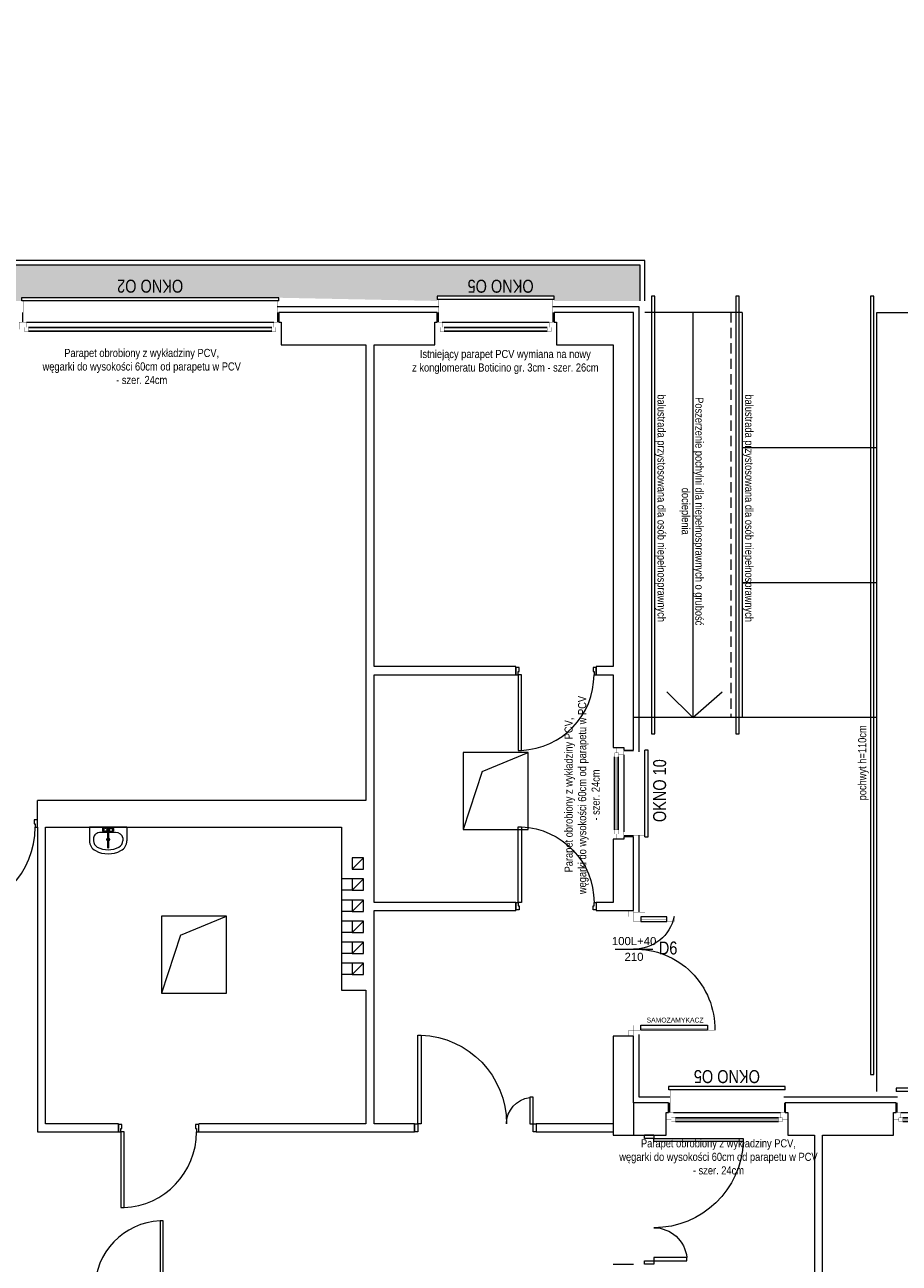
# Model space of a CAD drawing. Header units: millimetres. Extents: x 18880 to 99371, y -5529 to 27899.
# Tile 104 of 158: x 28945 to 30023, y 17045 to 18573. Entities that reach past the tile are written whole.
import ezdxf

# ---------------------------------------------------------------- set-up
doc = ezdxf.new("R2010")
doc.units = ezdxf.units.MM
doc.set_wipeout_variables(frame=1)
doc.linetypes.add('DASHED', pattern=[19.05, 12.7, -6.35])
doc.linetypes.add('Krawędzie ukryte 2', pattern=[400, 300, -100])
for name, color, linetype, lineweight in [('AA_HATCH', 252, 'Continuous', 0), ('AA_IZOLACJA', 251, 'Continuous', 0), ('AA_OPIS', 2, 'Continuous', 0), ('AA_WIDOK', 254, 'Continuous', 0), ('AP wymiary', 40, 'Continuous', 0), ('Drzwi ArchiCAD_Nr_Pióra__1', 7, 'Continuous', 13), ('Drzwi ArchiCAD_Nr_Pióra__23', 4, 'Continuous', 20), ('Drzwi ArchiCAD_Nr_Pióra__3', 4, 'Continuous', 18), ('inwentaryzacja_wyposazenie_sanitarne_Nr_pióra__1', 7, 'Continuous', 13), ('K_SCIANY', 90, 'Continuous', 20), ('Konstrukcja - Słupy_Nr_Pióra__1', 7, 'Continuous', 13)]:
    doc.layers.add(name, color=color, linetype=linetype, lineweight=lineweight)
for name, color, linetype in [('Drzwi ArchiCAD', 7, 'Continuous'), ('inwentaryzacja_wyposazenie_sanitarne', 7, 'Continuous'), ('Konstrukcja - Słupy', 7, 'Continuous'), ('Okna ArchiCADa', 7, 'Continuous')]:
    doc.layers.add(name, color=color, linetype=linetype)
doc.layers.add('inwentaryzacja_sciany_Nr_Pióra__4', color=7, linetype='Continuous', lineweight=20, true_color=0x029e21)
doc.styles.add('ARIAL', font='arial.ttf')
doc.styles.add('Arial Narrow', font='txt')
doc.linetypes.add('STYROPIAN', pattern='A,0.000141,[1,styropian.shx,S=1,R=0,X=0,Y=0],-14.102004', length=14.102145)

# ---------------------------------------------------------------- blocks, each defined once
blk = doc.blocks.new('O1 rozwierane 12_97')
at = {"layer": 'AA_WIDOK', "color": 4}
blk.add_lwpolyline([(-720, 280), (-720, 320), (720, 320), (720, 280)], dxfattribs=at)
at = {"layer": 'AA_WIDOK', "linetype": 'DASHED', "ltscale": 0.5}
blk.add_lwpolyline([(-720, 280), (720, 280)], dxfattribs=at)
at = {"layer": 'AA_WIDOK', "color": 4, "const_width": 3}
for points in [[(-750, 0), (-750, -90)], [(750, -90), (750, 0)]]:
    blk.add_lwpolyline(points, dxfattribs=at)
at = {"color": 4}
blk.add_wipeout([(635, -115), (635, -65), (660, -65), (660, 0), (-660, 0), (-660, -65), (-635, -65), (-635, -115)], dxfattribs=at).dxf.layer = 'AA_WIDOK'
at = {"layer": 'AA_IZOLACJA', "linetype": 'STYROPIAN', "ltscale": 0.2}
for points in [[(-710, 120), (-710, 0)], [(710, 120), (710, 0)]]:
    blk.add_lwpolyline(points, dxfattribs=at)
at = {"layer": 'AA_WIDOK', "const_width": 3}
for points in [[(-700, 280), (-700, 0)], [(700, 280), (700, 0)]]:
    blk.add_lwpolyline(points, dxfattribs=at)
at = {"layer": 'AA_WIDOK', "color": 4, "const_width": 3}
for points in [[(-660, 0), (-750, 0)], [(-660, -65), (-660, 0)], [(750, 0), (660, 0)], [(660, 0), (660, -65)], [(-750, -90), (-685, -90)], [(-685, -90), (-685, -65)], [(-685, -65), (-660, -65)], [(-635, -65), (-685, -65)], [(-685, -65), (-685, -115)], [(-685, -115), (-635, -115)], [(-635, -115), (-635, -65)], [(-635, -80), (635, -80)], [(-635, -90), (635, -90)], [(-635, -100), (635, -100)], [(685, -65), (635, -65)], [(635, -65), (635, -115)], [(635, -115), (685, -115)], [(660, -65), (685, -65)], [(685, -65), (685, -90)], [(685, -115), (685, -65)], [(685, -90), (750, -90)]]:
    blk.add_lwpolyline(points, dxfattribs=at)
at = {"layer": 'AA_WIDOK', "color": 4}
for points in [[(660, 0), (-660, 0)], [(-635, -65), (635, -65)], [(-635, -115), (635, -115)], [(-635, -115), (635, -115)]]:
    blk.add_lwpolyline(points, dxfattribs=at)
blk = doc.blocks.new('D2 Asymetryczne 12_12')
at = {"layer": 'Drzwi ArchiCAD_Nr_Pióra__1', "linetype": 'Continuous'}
for p, q in [((-795, 0), (-795, -115)), ((795, 0), (795, -115))]:
    blk.add_line(p, q, dxfattribs=at)
at = {"layer": 'Drzwi ArchiCAD_Nr_Pióra__23', "linetype": 'Continuous'}
for p, q in [((-755, 0), (-795, 0)), ((-795, 0), (-795, -115)), ((-755, -115), (-755, 0)), ((795, 0), (755, 0)), ((755, 0), (755, -115)), ((795, -115), (795, 0)), ((-795, -115), (-755, -115)), ((755, -115), (795, -115))]:
    blk.add_line(p, q, dxfattribs=at)
at = {"layer": 'Drzwi ArchiCAD_Nr_Pióra__3', "linetype": 'Continuous'}
for p, q in [((755, 1102.3), (715, 1102.3)), ((715, 1102.3), (715, 0)), ((755, 0), (755, 1102.3)), ((-755, 0), (-755, 407.7)), ((-755, 407.7), (-715, 407.7)), ((-715, 407.7), (-715, 0)), ((-715, 0), (-755, 0)), ((715, 0), (755, 0))]:
    blk.add_line(p, q, dxfattribs=at)
for centre, radius, start, end in [((755, 0), 1102.3, 92.07822, 180), ((-755, 0), 407.7, 0, 84.39657)]:
    blk.add_arc(centre, radius, start, end, dxfattribs=at)
blk = doc.blocks.new('O1 rozwierane 12_102')
at = {"layer": 'AA_WIDOK', "color": 4}
blk.add_lwpolyline([(-535, 260), (-535, 300), (535, 300), (535, 260)], dxfattribs=at)
at = {"layer": 'AA_WIDOK', "linetype": 'DASHED', "ltscale": 0.5}
blk.add_lwpolyline([(-535, 260), (535, 260)], dxfattribs=at)
at = {"layer": 'AA_WIDOK', "color": 4, "const_width": 3}
for points in [[(-565, 0), (-565, -90)], [(565, -90), (565, 0)]]:
    blk.add_lwpolyline(points, dxfattribs=at)
at = {"color": 4}
blk.add_wipeout([(450, -115), (450, -65), (475, -65), (475, 0), (-475, 0), (-475, -65), (-450, -65), (-450, -115)], dxfattribs=at).dxf.layer = 'AA_WIDOK'
at = {"layer": 'AA_IZOLACJA', "linetype": 'STYROPIAN', "ltscale": 0.2}
for points in [[(-525, 120), (-525, 0)], [(525, 120), (525, 0)]]:
    blk.add_lwpolyline(points, dxfattribs=at)
at = {"layer": 'AA_WIDOK', "const_width": 3}
for points in [[(-515, 260), (-515, 0)], [(515, 260), (515, 0)]]:
    blk.add_lwpolyline(points, dxfattribs=at)
at = {"layer": 'AA_WIDOK', "color": 4, "const_width": 3}
for points in [[(-475, 0), (-565, 0)], [(-475, -65), (-475, 0)], [(565, 0), (475, 0)], [(475, 0), (475, -65)], [(-565, -90), (-500, -90)], [(-500, -90), (-500, -65)], [(-500, -65), (-475, -65)], [(-450, -65), (-500, -65)], [(-500, -65), (-500, -115)], [(-500, -115), (-450, -115)], [(-450, -115), (-450, -65)], [(-450, -80), (450, -80)], [(-450, -90), (450, -90)], [(-450, -100), (450, -100)], [(500, -65), (450, -65)], [(450, -65), (450, -115)], [(450, -115), (500, -115)], [(475, -65), (500, -65)], [(500, -65), (500, -90)], [(500, -115), (500, -65)], [(500, -90), (565, -90)]]:
    blk.add_lwpolyline(points, dxfattribs=at)
at = {"layer": 'AA_WIDOK', "color": 4}
for points in [[(475, 0), (-475, 0)], [(-450, -65), (450, -65)], [(-450, -115), (450, -115)], [(-450, -115), (450, -115)]]:
    blk.add_lwpolyline(points, dxfattribs=at)
blk = doc.blocks.new('Puste drzwi')
at = {"layer": 'Drzwi ArchiCAD_Nr_Pióra__1', "linetype": 'Continuous'}
for p, q in [((-795, 0), (-795, -250)), ((795, 0), (795, -250))]:
    blk.add_line(p, q, dxfattribs=at)
blk = doc.blocks.new('D1 Drzwi proste 12_65')
at = {"layer": 'Drzwi ArchiCAD_Nr_Pióra__1', "linetype": 'Continuous'}
for p, q in [((-450, 0), (-450, -90)), ((450, 0), (450, -90))]:
    blk.add_line(p, q, dxfattribs=at)
at = {"layer": 'Drzwi ArchiCAD_Nr_Pióra__23', "linetype": 'Continuous'}
for p, q in [((-422, 0), (-450, 0)), ((-450, 0), (-450, -90)), ((-422, -40), (-422, 0)), ((450, 0), (422, 0)), ((422, 0), (422, -40)), ((450, -90), (450, 0)), ((-450, -90), (-410, -90)), ((-410, -40), (-422, -40)), ((-410, -90), (-410, -40)), ((422, -40), (410, -40)), ((410, -40), (410, -90)), ((410, -90), (450, -90))]:
    blk.add_line(p, q, dxfattribs=at)
at = {"layer": 'Drzwi ArchiCAD_Nr_Pióra__3', "linetype": 'Continuous'}
for p, q in [((422, 844), (382, 844)), ((382, 844), (382, 0)), ((422, 0), (422, 844)), ((382, 0), (422, 0))]:
    blk.add_line(p, q, dxfattribs=at)
blk.add_arc((422, 0), 844, 92.7165, 180, dxfattribs=at)
blk = doc.blocks.new('D1 Drzwi proste 12_68')
at = {"layer": 'Drzwi ArchiCAD_Nr_Pióra__1', "linetype": 'Continuous'}
for p, q in [((-495, 0), (-495, -90)), ((495, 0), (495, -90))]:
    blk.add_line(p, q, dxfattribs=at)
at = {"layer": 'Drzwi ArchiCAD_Nr_Pióra__23', "linetype": 'Continuous'}
for p, q in [((-467, 0), (-495, 0)), ((-495, 0), (-495, -90)), ((-467, -40), (-467, 0)), ((495, 0), (467, 0)), ((467, 0), (467, -40)), ((495, -90), (495, 0)), ((-495, -90), (-455, -90)), ((-455, -40), (-467, -40)), ((-455, -90), (-455, -40)), ((467, -40), (455, -40)), ((455, -40), (455, -90)), ((455, -90), (495, -90))]:
    blk.add_line(p, q, dxfattribs=at)
at = {"layer": 'Drzwi ArchiCAD_Nr_Pióra__3', "linetype": 'Continuous'}
for p, q in [((467, 934), (427, 934)), ((427, 934), (427, 0)), ((467, 0), (467, 934)), ((427, 0), (467, 0))]:
    blk.add_line(p, q, dxfattribs=at)
blk.add_arc((467, 0), 934, 92.4545, 180, dxfattribs=at)
blk = doc.blocks.new('D2 Asymetryczne 12_14')
at = {"layer": 'Drzwi ArchiCAD_Nr_Pióra__1', "linetype": 'Continuous'}
for p, q in [((-750, 0), (-750, -100)), ((750, 0), (750, -100))]:
    blk.add_line(p, q, dxfattribs=at)
at = {"layer": 'Drzwi ArchiCAD_Nr_Pióra__23', "linetype": 'Continuous'}
for p, q in [((-710, 0), (-750, 0)), ((-750, 0), (-750, -100)), ((-710, -100), (-710, 0)), ((750, 0), (710, 0)), ((710, 0), (710, -100)), ((750, -100), (750, 0)), ((-750, -100), (-710, -100)), ((710, -100), (750, -100))]:
    blk.add_line(p, q, dxfattribs=at)
at = {"layer": 'Drzwi ArchiCAD_Nr_Pióra__3', "linetype": 'Continuous'}
for p, q in [((710, 1093.4), (670, 1093.4)), ((670, 1093.4), (670, 0)), ((710, 0), (710, 1093.4)), ((-710, 0), (-710, 326.6)), ((-710, 326.6), (-670, 326.6)), ((-670, 326.6), (-670, 0)), ((-670, 0), (-710, 0)), ((670, 0), (710, 0))]:
    blk.add_line(p, q, dxfattribs=at)
for centre, radius, start, end in [((710, 0), 1093.4, 92.09512, 180), ((-710, 0), 326.6, 0, 83.01753)]:
    blk.add_arc(centre, radius, start, end, dxfattribs=at)
blk = doc.blocks.new('D1 Drzwi proste 12_69')
at = {"layer": 'Drzwi ArchiCAD_Nr_Pióra__1', "linetype": 'Continuous'}
for p, q in [((-550, 0), (-550, -90)), ((550, 0), (550, -90))]:
    blk.add_line(p, q, dxfattribs=at)
at = {"layer": 'Drzwi ArchiCAD_Nr_Pióra__23', "linetype": 'Continuous'}
for p, q in [((-522, 0), (-550, 0)), ((-550, 0), (-550, -90)), ((-522, -40), (-522, 0)), ((550, 0), (522, 0)), ((522, 0), (522, -40)), ((550, -90), (550, 0)), ((-550, -90), (-510, -90)), ((-510, -40), (-522, -40)), ((-510, -90), (-510, -40)), ((522, -40), (510, -40)), ((510, -40), (510, -90)), ((510, -90), (550, -90))]:
    blk.add_line(p, q, dxfattribs=at)
at = {"layer": 'Drzwi ArchiCAD_Nr_Pióra__3', "linetype": 'Continuous'}
for p, q in [((522, 1044), (482, 1044)), ((482, 1044), (482, 0)), ((522, 0), (522, 1044)), ((482, 0), (522, 0))]:
    blk.add_line(p, q, dxfattribs=at)
blk.add_arc((522, 0), 1044, 92.1958, 180, dxfattribs=at)
blk = doc.blocks.new('D1 Drzwi proste 12_70')
at = {"layer": 'Drzwi ArchiCAD_Nr_Pióra__1', "linetype": 'Continuous'}
for p, q in [((-495, 0), (-495, -90)), ((495, 0), (495, -90))]:
    blk.add_line(p, q, dxfattribs=at)
at = {"layer": 'Drzwi ArchiCAD_Nr_Pióra__23', "linetype": 'Continuous'}
for p, q in [((-467, 0), (-495, 0)), ((-495, 0), (-495, -90)), ((-467, -40), (-467, 0)), ((495, 0), (467, 0)), ((467, 0), (467, -40)), ((495, -90), (495, 0)), ((-495, -90), (-455, -90)), ((-455, -40), (-467, -40)), ((-455, -90), (-455, -40)), ((467, -40), (455, -40)), ((455, -40), (455, -90)), ((455, -90), (495, -90))]:
    blk.add_line(p, q, dxfattribs=at)
at = {"layer": 'Drzwi ArchiCAD_Nr_Pióra__3', "linetype": 'Continuous'}
for p, q in [((467, 934), (427, 934)), ((427, 934), (427, 0)), ((467, 0), (467, 934)), ((427, 0), (467, 0))]:
    blk.add_line(p, q, dxfattribs=at)
blk.add_arc((467, 0), 934, 92.4545, 180, dxfattribs=at)
blk = doc.blocks.new('Słup_107_2', base_point=(261765, -92386))
at = {"layer": 'Konstrukcja - Słupy_Nr_Pióra__1', "linetype": 'Continuous'}
blk.add_line((261695, -92456), (261835, -92316), dxfattribs=at)
at = {"layer": 'Konstrukcja - Słupy_Nr_Pióra__1', "linetype": 'Continuous', "flags": 128}
blk.add_lwpolyline([(261695, -92456), (261835, -92456), (261835, -92316), (261695, -92316)], close=True, dxfattribs=at)
blk = doc.blocks.new('Słup_108_2', base_point=(261765, -92646))
at = {"layer": 'Konstrukcja - Słupy_Nr_Pióra__1', "linetype": 'Continuous'}
blk.add_line((261695, -92716), (261835, -92576), dxfattribs=at)
at = {"layer": 'Konstrukcja - Słupy_Nr_Pióra__1', "linetype": 'Continuous', "flags": 128}
blk.add_lwpolyline([(261695, -92716), (261835, -92716), (261835, -92576), (261695, -92576)], close=True, dxfattribs=at)
blk = doc.blocks.new('Słup_109_2', base_point=(261765, -92906))
at = {"layer": 'Konstrukcja - Słupy_Nr_Pióra__1', "linetype": 'Continuous'}
blk.add_line((261695, -92976), (261835, -92836), dxfattribs=at)
at = {"layer": 'Konstrukcja - Słupy_Nr_Pióra__1', "linetype": 'Continuous', "flags": 128}
blk.add_lwpolyline([(261695, -92976), (261835, -92976), (261835, -92836), (261695, -92836)], close=True, dxfattribs=at)
blk = doc.blocks.new('Słup_110_2', base_point=(261765, -93166))
at = {"layer": 'Konstrukcja - Słupy_Nr_Pióra__1', "linetype": 'Continuous'}
blk.add_line((261695, -93236), (261835, -93096), dxfattribs=at)
at = {"layer": 'Konstrukcja - Słupy_Nr_Pióra__1', "linetype": 'Continuous', "flags": 128}
blk.add_lwpolyline([(261695, -93236), (261835, -93236), (261835, -93096), (261695, -93096)], close=True, dxfattribs=at)
blk = doc.blocks.new('Słup_111_2', base_point=(261765, -93426))
at = {"layer": 'Konstrukcja - Słupy_Nr_Pióra__1', "linetype": 'Continuous'}
blk.add_line((261695, -93496), (261835, -93356), dxfattribs=at)
at = {"layer": 'Konstrukcja - Słupy_Nr_Pióra__1', "linetype": 'Continuous', "flags": 128}
blk.add_lwpolyline([(261695, -93496), (261835, -93496), (261835, -93356), (261695, -93356)], close=True, dxfattribs=at)
blk = doc.blocks.new('Słup_286_2', base_point=(261765, -92126))
at = {"layer": 'Konstrukcja - Słupy_Nr_Pióra__1', "linetype": 'Continuous'}
blk.add_line((261695, -92196), (261835, -92056), dxfattribs=at)
at = {"layer": 'Konstrukcja - Słupy_Nr_Pióra__1', "linetype": 'Continuous', "flags": 128}
blk.add_lwpolyline([(261695, -92196), (261835, -92196), (261835, -92056), (261695, -92056)], close=True, dxfattribs=at)
blk = doc.blocks.new('Umywalka 01 12_9')
at = {"layer": 'inwentaryzacja_wyposazenie_sanitarne_Nr_pióra__1', "linetype": 'Continuous'}
for p, q in [((-230, 0), (-230, -168)), ((230, 0), (-230, 0)), ((230, 0), (230, -168)), ((-180, -134), (-180, -168)), ((-91, -68), (-91, -68)), ((91, -68), (-91, -68)), ((-69, -23), (-70, -29)), ((-70, -29), (-70, -36)), ((-70, -36), (-69, -43)), ((-68, -17), (-69, -23)), ((-69, -43), (-68, -48)), ((-66, -14), (-68, -17)), ((-68, -48), (-66, -51)), ((-60, -10), (-66, -14)), ((-60, -55), (-66, -51)), ((-58, -9), (-60, -10)), ((-60, -55), (-58, -57)), ((-55, -10), (-58, -9)), ((-20, -21), (-58, -9)), ((-20, -45), (-58, -57)), ((-58, -57), (-55, -55)), ((-52, -14), (-55, -10)), ((-55, -55), (-52, -51)), ((-50, -21), (-52, -14)), ((-52, -51), (-50, -45)), ((-50, -29), (-50, -21)), ((-50, -37), (-50, -29)), ((-50, -45), (-50, -37)), ((-8, -31), (-8, -252)), ((8, -252), (8, -31)), ((20, -21), (58, -9)), ((20, -45), (58, -57)), ((52, -14), (50, -21)), ((50, -21), (50, -29)), ((50, -29), (50, -37)), ((50, -37), (50, -45)), ((50, -45), (52, -51)), ((55, -10), (52, -14)), ((52, -51), (55, -55)), ((58, -9), (55, -10)), ((55, -55), (58, -57)), ((60, -10), (58, -9)), ((58, -57), (60, -55)), ((60, -10), (66, -14)), ((60, -55), (66, -51)), ((68, -17), (66, -14)), ((66, -51), (68, -48)), ((69, -23), (68, -17)), ((68, -48), (69, -43)), ((70, -29), (69, -23)), ((69, -43), (70, -36)), ((70, -36), (70, -29)), ((180, -134), (180, -168))]:
    blk.add_line(p, q, dxfattribs=at)
blk.add_circle((0, -152), 17.5, dxfattribs=at)
for centre, radius, start, end in [((0, -33), 30, 27.9765, 152.0235), ((0, -33), 30, 207.9765, 254.7747), ((0, -33), 16.8, 298.0549, 241.9451), ((0, -33), 8, 10, 170), ((0, -33), 30, 285.2253, 332.0235), ((-91, -168), 139, 180, 241.5254), ((-91, -168), 88.9, 180, 241.5254), ((0, 0), 330, 241.5254, 298.4746), ((0, 0), 280, 241.5254, 298.4746), ((0, -252), 7.88, 180, 0), ((91, -168), 88.9, 298.4746, 0), ((91, -168), 139, 298.4746, 0)]:
    blk.add_arc(centre, radius, start, end, dxfattribs=at)
for centre, major_axis, start_param, end_param in [((-91, -134), (88.9, 0), 1.570796, 3.141593), ((91, -134), (-88.9, 0), 3.141593, 4.712389)]:
    blk.add_ellipse(centre, major_axis=major_axis, ratio=0.750558, start_param=start_param, end_param=end_param, dxfattribs=at)
blk = doc.blocks.new('O1 rozwierane 12_80')
at = {"layer": 'AA_WIDOK', "color": 4}
blk.add_lwpolyline([(1585, 260), (1585, 300), (-1585, 300), (-1585, 260)], dxfattribs=at)
at = {"layer": 'AA_WIDOK', "linetype": 'DASHED', "ltscale": 0.5}
blk.add_lwpolyline([(1585, 260), (-1585, 260)], dxfattribs=at)
at = {"layer": 'AA_WIDOK', "color": 4, "const_width": 3}
for points in [[(-1615, -90), (-1615, 0)], [(1615, 0), (1615, -90)]]:
    blk.add_lwpolyline(points, dxfattribs=at)
at = {"color": 4}
blk.add_wipeout([(-1500, -115), (-1500, -65), (-1525, -65), (-1525, 0), (1525, 0), (1525, -65), (1500, -65), (1500, -115)], dxfattribs=at).dxf.layer = 'AA_WIDOK'
at = {"layer": 'AA_IZOLACJA', "linetype": 'STYROPIAN', "ltscale": 0.2}
for points in [[(-1575, 120), (-1575, 0)], [(1575, 120), (1575, 0)]]:
    blk.add_lwpolyline(points, dxfattribs=at)
at = {"layer": 'AA_WIDOK', "const_width": 3}
for points in [[(-1565, 260), (-1565, 0)], [(1565, 260), (1565, 0)]]:
    blk.add_lwpolyline(points, dxfattribs=at)
at = {"layer": 'AA_WIDOK', "color": 4, "const_width": 3}
for points in [[(-1615, 0), (-1525, 0)], [(-1525, 0), (-1525, -65)], [(1525, -65), (1525, 0)], [(1525, 0), (1615, 0)], [(-1550, -90), (-1615, -90)], [(-1525, -65), (-1550, -65)], [(-1550, -65), (-1550, -90)], [(-1550, -65), (-1500, -65)], [(-1550, -115), (-1550, -65)], [(-1500, -115), (-1550, -115)], [(-1500, -65), (-1500, -115)], [(1500, -80), (-1500, -80)], [(1500, -90), (-1500, -90)], [(1500, -100), (-1500, -100)], [(1500, -115), (1500, -65)], [(1500, -65), (1550, -65)], [(1550, -115), (1500, -115)], [(1550, -65), (1525, -65)], [(1550, -90), (1550, -65)], [(1550, -65), (1550, -115)], [(1615, -90), (1550, -90)]]:
    blk.add_lwpolyline(points, dxfattribs=at)
at = {"layer": 'AA_WIDOK', "color": 4}
for points in [[(-1525, 0), (1525, 0)], [(1500, -65), (-1500, -65)], [(1500, -115), (-1500, -115)], [(1500, -115), (-1500, -115)]]:
    blk.add_lwpolyline(points, dxfattribs=at)
blk = doc.blocks.new('wgw')
at = {"layer": 'AA_WIDOK', "color": 4, "const_width": 0.3}
for points in [[(-6, 155), (-6, 147.5), (0, 147.5), (0, 155)], [(0, 147.5), (9, 147.5), (9, 141.5), (0, 141.5)], [(9, 144), (91, 144), (91, 145), (9, 145)], [(91, 147.5), (100, 147.5), (100, 141.5), (91, 141.5)], [(-6, 0), (-6, 7.5), (0, 7.5), (0, 0)], [(0, 7.5), (9, 7.5), (9, 13.5), (0, 13.5)], [(9, 11), (41, 11), (41, 10), (9, 10)], [(41, 7.5), (50, 7.5), (50, 13.5), (41, 13.5)]]:
    blk.add_lwpolyline(points, close=True, dxfattribs=at)
at = {"layer": 'AA_WIDOK', "const_width": 0.3}
for points in [[(14, 153), (0, 153)], [(14, 2), (0, 2)]]:
    blk.add_lwpolyline(points, dxfattribs=at)
at = {"layer": 'AA_WIDOK', "color": 4}
for points in [[(9, 141.5), (91, 141.5), (91, 147.5), (9, 147.5)], [(9, 13.5), (41, 13.5), (41, 7.5), (9, 7.5)]]:
    blk.add_lwpolyline(points, close=True, dxfattribs=at)
for centre, radius, start, end in [((1.9, 145.6), 98.1, 268.9003, 1.0997), ((1, -2.5), 50, 11.5023, 91.1781)]:
    blk.add_arc(centre, radius, start, end, dxfattribs=at)

msp = doc.modelspace()

# ---------------------------------------------------------------- hatches: boundary and pattern name
at = {"layer": 'AA_HATCH'}
h = msp.add_hatch(dxfattribs=at)
h.set_pattern_fill('AR-CONC', color=256, scale=0.1)
h.paths.add_polyline_path([(28129.01574, 19250.37583), (26622.01574, 19250.37583), (26622.01574, 20147.37583), (26578.01574, 20147.37583), (26578.01574, 19212.37583), (26664.01574, 19212.37583), (26664.01574, 19206.37583), (26787.01574, 19206.37583), (26787.01574, 19210.37583), (27104.01574, 19210.37583), (27236.01574, 19206.43553), (27236.01574, 19210.37583), (27553.01574, 19210.37583), (27682.01574, 19206.43689), (27682.01574, 19210.37583), (27999.01574, 19210.37583), (28085.01574, 19206.37583), (28085.01574, 18394.37583), (28089.01574, 18394.37583), (28089.01574, 18241.37583), (28085.01574, 18232.37583), (28121.01574, 18232.37583), (28121.01574, 18238.37583), (28265.01574, 18238.37583), (28265.01574, 18232.37583), (28395.51574, 18232.37583), (28395.51574, 18236.37583), (28712.51574, 18236.37583), (28941.51574, 18232.41046), (28941.51574, 18236.37583), (29258.51574, 18236.37583), (29454.01574, 18232.41633), (29454.01574, 18238.37583), (29598.01574, 18238.37583), (29598.01574, 18232.37583), (29704.01574, 18232.37583), (29704.01574, 18276.37583), (28129.01574, 18276.37583)])

# ---------------------------------------------------------------- linework, layer by layer
at = {"layer": 'AA_IZOLACJA', "linetype": 'STYROPIAN', "ltscale": 1.4}
msp.add_lwpolyline([(29456.01574, 18225.37583), (29256.51574, 18225.37583)], dxfattribs=at)
at = {"layer": 'AA_OPIS', "linetype": 'Continuous'}
msp.add_line((29673.37637, 17432.86744), (29719.77623, 17432.86744), dxfattribs=at)
at = {"layer": 'AA_WIDOK'}
for p, q in [((29830.01574, 18218.37583), (29710.01574, 18218.37583)), ((29769.01574, 18218.37583), (29769.01574, 17718.37583)), ((29830.01574, 18218.37583), (29830.01574, 17718.37583)), ((29996.01574, 17257.37583), (29996.01574, 18218.37583)), ((29996.01574, 18218.37583), (30046.01574, 18218.37583)), ((29830.01574, 18051.70916), (29996.01574, 18051.70916)), ((29830.01574, 17885.04249), (29996.01574, 17885.04249)), ((29769.01574, 17718.37583), (29737.01385, 17750.37771)), ((29769.01574, 17718.37583), (29805.01763, 17750.37771)), ((29996.01574, 17718.37583), (29696.01574, 17718.37583))]:
    msp.add_line(p, q, dxfattribs=at)
at = {"layer": 'AA_WIDOK', "const_width": 0.3}
msp.add_lwpolyline([(29456.01574, 18232.37583), (29256.51574, 18232.37583)], dxfattribs=at)
at = {"layer": 'AA_WIDOK', "color": 8, "linetype": 'DASHED'}
msp.add_lwpolyline([(29816.01574, 18218.37583), (29816.01574, 17718.37583)], dxfattribs=at)
at = {"layer": 'AP wymiary'}
for points in [[(29722.01574, 18238.37583), (29718.01574, 18238.37583), (29718.01574, 17698.37583), (29722.01574, 17698.37583)], [(29826.01574, 18238.37583), (29822.01574, 18238.37583), (29822.01574, 17698.37583), (29826.01574, 17698.37583)], [(29992.01574, 18238.37583), (29988.01574, 18238.37583), (29988.01574, 17278.30924), (29992.01574, 17278.30924)]]:
    msp.add_lwpolyline(points, close=True, dxfattribs=at)
at = {"layer": 'inwentaryzacja_sciany_Nr_Pióra__4', "linetype": 'Krawędzie ukryte 2'}
for p, q in [((29486.01574, 17675.2346), (29486.01574, 17580.2346)), ((29566.01574, 17675.2346), (29486.01574, 17675.2346)), ((29509.39695, 17651.85339), (29566.01574, 17675.2346)), ((29566.01574, 17580.2346), (29566.01574, 17675.2346)), ((29509.39695, 17651.85339), (29486.01574, 17580.2346)), ((29486.01574, 17580.2346), (29566.01574, 17580.2346)), ((29114.01574, 17473.37583), (29114.01574, 17378.37583)), ((29194.01574, 17473.37583), (29114.01574, 17473.37583)), ((29137.39695, 17449.99461), (29194.01574, 17473.37583)), ((29194.01574, 17378.37583), (29194.01574, 17473.37583)), ((29137.39695, 17449.99461), (29114.01574, 17378.37583)), ((29114.01574, 17378.37583), (29194.01574, 17378.37583))]:
    msp.add_line(p, q, dxfattribs=at)
at = {"layer": 'K_SCIANY'}
for points in [[(29376.01574, 17616.37583), (29376.01574, 17771.37583), (29551.01574, 17771.37583), (29551.01574, 17780.37583), (29551.01574, 17781.37583), (29376.01574, 17781.37583), (29376.01574, 18178.37583), (29451.01574, 18178.37583), (29451.01574, 18197.37583), (29451.01574, 18206.37583), (29454.01574, 18206.37583), (29454.01574, 18218.37583), (29258.51574, 18218.37583), (29258.51574, 18206.37583), (29261.51574, 18206.37583), (29261.51574, 18197.37583), (29261.51574, 18178.37583), (29366.01574, 18178.37583), (29366.01574, 17616.37583)], [(28961.01574, 17592.37583), (28961.01574, 17616.37583)], [(29366.01574, 17616.37583), (28961.01574, 17616.37583)], [(29376.01574, 17490.37583), (29376.01574, 17616.37583)], [(28961.01574, 17583.37583), (28961.01574, 17592.37583)], [(28961.01574, 17583.37583), (28961.01574, 17207.37583)], [(28971.01574, 17217.37583), (28971.01574, 17583.37583)], [(28971.01574, 17583.37583), (29336.01574, 17583.37583)], [(29336.01574, 17583.37583), (29336.01574, 17382.37583)], [(29349.01574, 17519.37583), (29336.01574, 17519.37583)], [(29349.01574, 17505.37583), (29336.01574, 17505.37583)], [(29349.01574, 17493.37583), (29336.01574, 17493.37583)], [(29349.01574, 17479.37583), (29336.01574, 17479.37583)], [(29551.01574, 17490.37583), (29376.01574, 17490.37583)], [(29376.01574, 17480.37583), (29551.01574, 17480.37583)], [(29376.01574, 17382.37583), (29376.01574, 17480.37583)], [(29551.01574, 17490.37583), (29551.01574, 17481.37583)], [(29551.01574, 17481.37583), (29551.01574, 17480.37583)], [(29349.01574, 17467.37583), (29336.01574, 17467.37583)], [(29349.01574, 17453.37583), (29336.01574, 17453.37583)], [(29349.01574, 17441.37583), (29336.01574, 17441.37583)], [(29349.01574, 17427.37583), (29336.01574, 17427.37583)], [(29349.01574, 17415.37583), (29336.01574, 17415.37583)], [(29349.01574, 17401.37583), (29336.01574, 17401.37583)], [(29336.01574, 17382.37583), (29366.01574, 17382.37583)], [(29366.01574, 17382.37583), (29366.01574, 17217.37583)], [(29376.01574, 17217.37583), (29376.01574, 17382.37583)], [(29696.01574, 17243.37583), (29696.01574, 17325.37583), (29684.01574, 17325.37583), (29684.01574, 17325.37583), (29674.01574, 17325.37583), (29671.01574, 17325.37583), (29671.01574, 17203.37583)], [(29696.01574, 17203.37583), (29736.01574, 17203.37583), (29736.01574, 17222.37583), (29736.01574, 17231.37583), (29739.01574, 17231.37583), (29739.01574, 17243.37583), (29696.01574, 17243.37583), (29696.01574, 17203.37583), (29709.51574, 17203.37583), (29721.01574, 17203.37583)], [(28961.01574, 17207.37583), (29061.01574, 17207.37583)], [(29061.01574, 17217.37583), (28971.01574, 17217.37583)], [(29061.01574, 17216.37583), (29061.01574, 17217.37583)], [(29061.01574, 17207.37583), (29061.01574, 17216.37583)], [(29160.01574, 17216.37583), (29160.01574, 17217.37583)], [(29366.01574, 17217.37583), (29160.01574, 17217.37583)], [(29160.01574, 17207.37583), (29160.01574, 17216.37583)], [(29160.01574, 17207.37583), (29426.01574, 17207.37583)], [(29426.01574, 17217.37583), (29376.01574, 17217.37583)], [(29426.01574, 17217.37583), (29426.01574, 17207.37583)], [(29576.01574, 17217.37583), (29576.01574, 17207.37583)], [(29671.01574, 17217.37583), (29576.01574, 17217.37583)], [(29576.01574, 17207.37583), (29671.01574, 17207.37583)]]:
    msp.add_lwpolyline(points, dxfattribs=at)
for points in [[(29650.01574, 17481.37583), (29650.01574, 17480.37583), (29671.01574, 17480.37583), (29674.01574, 17480.37583), (29684.01574, 17480.37583), (29684.01574, 17480.37583), (29696.01574, 17480.37583), (29696.01574, 17571.37583), (29684.01574, 17571.37583), (29684.01574, 17568.37583), (29675.01574, 17568.37583), (29671.01574, 17568.37583), (29671.01574, 17490.37583), (29650.01574, 17490.37583)], [(29929.01574, 16796.37583), (29929.01574, 17203.37583), (30016.51574, 17203.37583), (30016.51574, 17222.37583), (30016.51574, 17231.37583), (30019.51574, 17231.37583), (30019.51574, 17243.37583), (29883.01574, 17243.37583), (29883.01574, 17231.37583), (29886.01574, 17231.37583), (29886.01574, 17222.37583), (29886.01574, 17203.37583), (29919.01574, 17203.37583), (29919.01574, 16796.37583), (29928.01574, 16796.37583)]]:
    msp.add_lwpolyline(points, close=True, dxfattribs=at)

# ---------------------------------------------------------------- block references
at = {"layer": 'AA_HATCH', "xscale": -1, "rotation": 180}
msp.add_blockref('wgw', (29696.01574, 17480.37583), dxfattribs=at)
at = {"layer": 'Drzwi ArchiCAD', "linetype": 'Continuous', "yscale": 0.1, "zscale": 0.1}
for name, p, xscale, rotation in [('D1 Drzwi proste 12_68', (29600.51574, 17771.37583), 0.1, 180), ('D1 Drzwi proste 12_69', (28906.01574, 17583.37583), 0.1, 180), ('D1 Drzwi proste 12_68', (29110.51574, 17207.37583), 0.1, 180), ('Puste drzwi', (29671.01574, 17123.87583), 0.1, 90), ('D2 Asymetryczne 12_12', (29721.01574, 17123.87583), -0.1, 270)]:
    msp.add_blockref(name, p, dxfattribs=dict(at, xscale=xscale, rotation=rotation))
for name, p, xscale in [('D1 Drzwi proste 12_70', (29600.51574, 17490.37583), -0.1), ('D2 Asymetryczne 12_14', (29501.01574, 17217.37583), -0.1), ('D1 Drzwi proste 12_65', (29074.01574, 17013.37583), 0.1)]:
    msp.add_blockref(name, p, dxfattribs=dict(at, xscale=xscale))
at = {"layer": 'inwentaryzacja_wyposazenie_sanitarne', "linetype": 'Continuous', "xscale": 0.1, "yscale": 0.1, "zscale": 0.1}
msp.add_blockref('Umywalka 01 12_9', (29048.21109, 17583.37583), dxfattribs=at)
at = {"layer": 'Konstrukcja - Słupy', "xscale": 0.1, "yscale": 0.1, "zscale": 0.1}
for name, p in [('Słup_286_2', (29356.01574, 17538.37583)), ('Słup_107_2', (29356.01574, 17512.37583)), ('Słup_108_2', (29356.01574, 17486.37583)), ('Słup_109_2', (29356.01574, 17460.37583)), ('Słup_110_2', (29356.01574, 17434.37583)), ('Słup_111_2', (29356.01574, 17408.37583))]:
    msp.add_blockref(name, p, dxfattribs=at)

# ---------------------------------------------------------------- texts
at = {"layer": 'AA_OPIS'}
for s, insert, char_height, width, attachment_point, style in [('\\pxqc;{\\fArial Narrow|b0|i0|c238|p34;\\C2;Parapet obrobiony z wykładziny PCV,\\Pwęgarki do wysokości 60cm od parapetu w PCV\\P- szer. 24cm}', (28939.59119, 18173.28536), 10, 299.9998938, 1, 'Arial Narrow'), ('\\pxqc;{\\fArial Narrow|b0|i0|c238|p34;\\C143;\\c14659450;Istniejący parapet PCV wymiana na nowy\\Pz konglomeratu Boticino gr. 3cm - szer. 26cm}', (29387.89734, 18171.99242), 10, 299.9998938, 1, 'Arial Narrow'), ('{\\W0.8;D6}', (29738.54155, 17442.22204), 16, 44.2663591, 2, 'ARIAL'), ('\\pxqc;{\\fArial Narrow|b0|i0|c238|p34;\\C2;Parapet obrobiony z wykładziny PCV,\\Pwęgarki do wysokości 60cm od parapetu w PCV\\P- szer. 24cm}', (29650.59119, 17198.28536), 10, 299.9998938, 1, 'Arial Narrow')]:
    msp.add_mtext(s, dxfattribs=dict(at, insert=insert, char_height=char_height, width=width, attachment_point=attachment_point, style=style))
at = {"layer": 'AA_OPIS', "char_height": 10, "width": 299.9998938, "attachment_point": 1, "style": 'Arial Narrow'}
for s, insert, rotation in [('\\pxqc;{\\fArial Narrow|b0|i0|c238|p34;\\C2;Poszerzenie pochylni dla niepełnosprawnych o grubość docieplenia}', (29782.1195, 18122.9813), 270), ('\\pxqc;{\\fArial Narrow|b0|i0|c238|p34;\\C2;balustrada przystosowana dla osób niepełnosprawnych}', (29735.53084, 18126.77425), 270), ('\\pxqc;{\\fArial Narrow|b0|i0|c238|p34;\\C2;balustrada przystosowana dla osób niepełnosprawnych}', (29843.53084, 18126.77425), 270), ('\\pxqc;{\\fArial Narrow|b0|i0|c238|p34;\\C2;pochwyt h=110cm}', (29972.84511, 17512.63961), 90)]:
    msp.add_mtext(s, dxfattribs=dict(at, insert=insert, rotation=rotation))
at = {"layer": 'AA_OPIS', "linetype": 'Continuous', "attachment_point": 8, "style": 'ARIAL'}
for s, insert, char_height in [('100L+40', (29696.64452, 17437.65748), 10), ('210', (29696.52039, 17418.22528), 10), ('SAMOZAMYKACZ', (29747.14673, 17342.22691), 6)]:
    msp.add_mtext(s, dxfattribs=dict(at, insert=insert, char_height=char_height))

# ---------------------------------------------------------------- next in the draw order: block references
at = {"layer": 'Okna ArchiCADa', "linetype": 'Continuous', "yscale": 0.1, "zscale": 0.1}
for name, p, xscale in [('O1 rozwierane 12_80', (29100.01574, 18206.37583), 0.1), ('O1 rozwierane 12_97', (29811.01574, 17231.37583), -0.1)]:
    msp.add_blockref(name, p, dxfattribs=dict(at, xscale=xscale))
at = {"layer": 'Okna ArchiCADa', "linetype": 'Continuous', "xscale": -0.1, "yscale": 0.1, "zscale": 0.1, "rotation": 270}
msp.add_blockref('O1 rozwierane 12_102', (29684.01574, 17624.87583), dxfattribs=at)

# ---------------------------------------------------------------- next in the draw order: linework, layer by layer
at = {"layer": 'AA_IZOLACJA', "linetype": 'STYROPIAN', "ltscale": 1.4}
for points in [[(29703.01574, 17676.37583), (29703.01574, 18225.37583), (29596.01574, 18225.37583)], [(29703.01574, 17478.37583), (29703.01574, 17573.37583)], [(29741.01574, 17250.37583), (29703.01574, 17250.37583), (29703.01574, 17327.37583)], [(30021.51574, 17250.37583), (29881.01574, 17250.37583)]]:
    msp.add_lwpolyline(points, dxfattribs=at)
at = {"layer": 'AA_WIDOK', "const_width": 0.3}
for points in [[(29710.01574, 17676.37583), (29710.01574, 18232.37583), (29596.01574, 18232.37583)], [(29710.01574, 17478.37583), (29710.01574, 17573.37583)], [(29741.01574, 17257.37583), (29710.01574, 17257.37583), (29710.01574, 17327.37583)], [(30021.51574, 17257.37583), (29881.01574, 17257.37583)]]:
    msp.add_lwpolyline(points, dxfattribs=at)
at = {"layer": 'K_SCIANY'}
msp.add_lwpolyline([(29650.01574, 17780.37583), (29650.01574, 17771.37583), (29671.01574, 17771.37583), (29671.01574, 17681.37583), (29675.01574, 17681.37583), (29684.01574, 17681.37583), (29684.01574, 17678.37583), (29696.01574, 17678.37583), (29696.01574, 18218.37583), (29598.01574, 18218.37583), (29598.01574, 18206.37583), (29601.01574, 18206.37583), (29601.01574, 18197.37583), (29601.01574, 18178.37583), (29671.01574, 18178.37583), (29671.01574, 17781.37583), (29650.01574, 17781.37583)], close=True, dxfattribs=at)

# ---------------------------------------------------------------- next in the draw order: texts
at = {"layer": 'AA_OPIS'}
for s, insert, char_height, width, attachment_point, rotation, style in [('{\\W0.8;OKNO O2}', (29100.01574, 18242.67345), 16, 300, 2, 180, 'ARIAL'), ('\\pxqc;{\\fArial Narrow|b0|i0|c238|p34;\\C2;Parapet obrobiony z wykładziny PCV,\\Pwęgarki do wysokości 60cm od parapetu w PCV\\P- szer. 24cm}', (29610.89741, 17472.95415), 10, 299.9998938, 1, 90, 'Arial Narrow'), ('{\\W0.8;OKNO 10}', (29720.08, 17628.32007), 16, 300, 2, 90, 'ARIAL'), ('{\\W0.8;OKNO O5}', (29811.01574, 17267.58743), 16, 300, 2, 180, 'ARIAL')]:
    msp.add_mtext(s, dxfattribs=dict(at, insert=insert, char_height=char_height, width=width, attachment_point=attachment_point, rotation=rotation, style=style))

# ---------------------------------------------------------------- next in the draw order: block references
at = {"layer": 'Okna ArchiCADa', "linetype": 'Continuous', "yscale": 0.1, "zscale": 0.1}
for name, p, xscale in [('O1 rozwierane 12_97', (29526.01574, 18206.37583), -0.1), ('O1 rozwierane 12_80', (30178.01574, 17231.37583), 0.1)]:
    msp.add_blockref(name, p, dxfattribs=dict(at, xscale=xscale))

# ---------------------------------------------------------------- next in the draw order: linework, layer by layer
at = {"layer": 'AA_HATCH'}
for points in [[(29710.01574, 18232.37583), (29710.01574, 18282.37583), (28135.01574, 18282.37583), (28135.01574, 19256.37583), (26628.01574, 19256.37583), (26628.01574, 20153.37583), (26578.01574, 20153.37583)], [(29704.01574, 18232.37583), (29704.01574, 18276.37583), (28129.01574, 18276.37583), (28129.01574, 19250.37583), (26622.01574, 19250.37583), (26622.01574, 20147.37583), (26578.01574, 20147.37583)]]:
    msp.add_lwpolyline(points, dxfattribs=at)

# ---------------------------------------------------------------- next in the draw order: texts
at = {"layer": 'AA_OPIS', "insert": (29532.04863, 18242.58743), "char_height": 16, "width": 300, "attachment_point": 2, "rotation": 180, "style": 'ARIAL'}
msp.add_mtext('{\\W0.8;OKNO O5}', dxfattribs=at)

doc.saveas('drawing.dxf')
